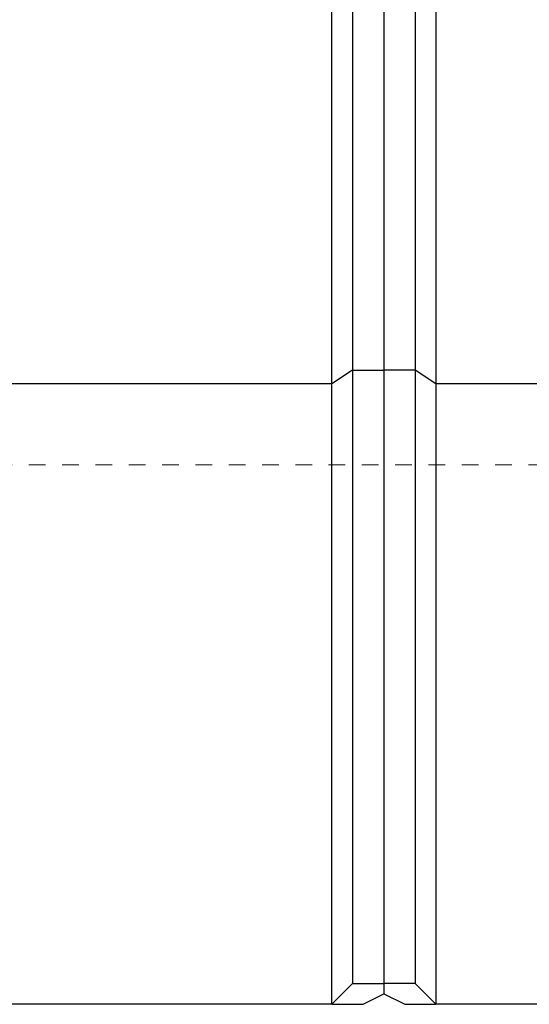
# Model space of a CAD drawing. Header units: millimetres. Extents: x -37728 to 44100, y 631619 to 691915.
# Tile 222 of 256: x 22265 to 22314, y 656768 to 656862. Entities that reach past the tile are written whole.
import ezdxf

# ---------------------------------------------------------------- set-up
doc = ezdxf.new("R2010")
doc.units = ezdxf.units.MM
doc.linetypes.add('__FK_przerywana', pattern=[0.32004, 0.16002, -0.16002])
doc.layers.add('_XREF', color=7, linetype='Continuous')
doc.layers.add('Sonniger opisy', color=255, linetype='Continuous')
doc.layers.add('A-DETL-MBND', color=252, linetype='Continuous', lineweight=5)

# ---------------------------------------------------------------- blocks, each defined once
blk = doc.blocks.new('G200E poziom')
at = {"color": 7, "linetype": 'Continuous'}
for p, q in [((24001.5368, 12722.0713), (24024.0368, 12722.0713)), ((24024.0368, 12716.1106), (24024.0368, 12722.0713)), ((24024.0368, 12722.0713), (24024.2368, 12721.8713)), ((24024.3368, 12722.0713), (24024.0368, 12722.0713)), ((24024.5368, 12721.9713), (24024.3368, 12722.0713)), ((24024.7368, 12722.0713), (24024.5368, 12721.9713)), ((24025.0368, 12722.0713), (24024.7368, 12722.0713)), ((24024.8368, 12721.8713), (24025.0368, 12722.0713)), ((24025.0368, 12722.0713), (24025.0368, 12716.1106)), ((24025.0368, 12722.0713), (24033.7368, 12722.0713)), ((24024.5368, 12721.8713), (24024.5368, 12721.9713)), ((24024.2368, 12715.9779), (24024.2368, 12721.8713)), ((24024.2368, 12721.8713), (24024.5368, 12721.8713)), ((24024.8368, 12721.8713), (24024.5368, 12721.8713)), ((24024.5368, 12715.9779), (24024.5368, 12721.8713)), ((24024.8368, 12715.9779), (24024.8368, 12721.8713)), ((24001.5368, 12716.1106), (24024.0368, 12716.1106)), ((24024.0368, 12706.7713), (24024.0368, 12716.1106)), ((24024.0368, 12716.1106), (24024.2368, 12715.9779)), ((24024.8368, 12715.9779), (24025.0368, 12716.1106)), ((24025.0368, 12716.1106), (24025.0368, 12706.7713)), ((24025.0368, 12716.1106), (24033.7368, 12716.1106)), ((24024.2368, 12706.9667), (24024.2368, 12715.9779)), ((24024.2368, 12715.9779), (24024.5368, 12715.9779)), ((24024.8368, 12715.9779), (24024.5368, 12715.9779)), ((24024.5368, 12706.9667), (24024.5368, 12715.9779)), ((24024.8368, 12706.9667), (24024.8368, 12715.9779))]:
    blk.add_line(p, q, dxfattribs=at)
blk = doc.blocks.new('A$Cb58f729f')
at = {"layer": 'Sonniger opisy', "color": 0, "transparency": 33554687}
blk.add_blockref('G200E poziom', (-24049.8908, -12688.7741), dxfattribs=at)
blk = doc.blocks.new('A$C4e31ac75')
at = {"layer": 'A-DETL-MBND', "linetype": '__FK_przerywana'}
blk.add_line((-432.7, 153.85), (-765.2, 153.85), dxfattribs=at)

msp = doc.modelspace()

# ---------------------------------------------------------------- block references
at = {"layer": '_XREF', "xscale": 10, "yscale": 10, "zscale": 10}
msp.add_blockref('A$C4e31ac75', (29209.47, 655281.124), dxfattribs=at)

# ---------------------------------------------------------------- next in the draw order: block references
at = {"xscale": 10, "yscale": 10, "zscale": 10, "rotation": 180}
msp.add_blockref('A$Cb58f729f', (22046.711, 657100.759), dxfattribs=at)

doc.saveas('drawing.dxf')
